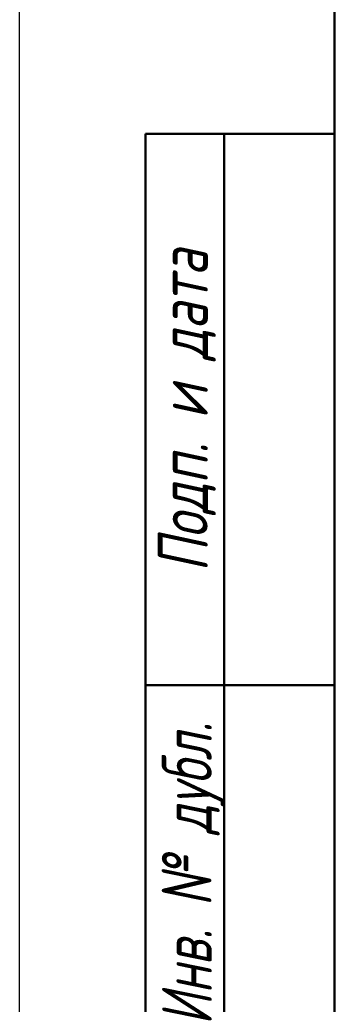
# Model space of a CAD drawing. Header units: millimetres. Extents: x -73 to 691, y -67 to 355.
# Tile 3 of 16: x 0 to 20, y 95 to 157. Entities that reach past the tile are written whole.
import ezdxf
from ezdxf.enums import TextEntityAlignment as Align

# ---------------------------------------------------------------- set-up
doc = ezdxf.new("R2010")
doc.units = ezdxf.units.MM
for name, color, linetype, lineweight in [('Кромка (ГОСТ)', 7, 'Continuous', 50), ('Обозначение (ГОСТ)', 7, 'Continuous', 25), ('Эскизная геометрия (ГОСТ)', 7, 'Continuous', 50)]:
    doc.layers.add(name, color=color, linetype=linetype, lineweight=lineweight)
doc.styles.get("Standard").update_dxf_attribs({"font": 'GOST Common Italic.ttf'})
doc.styles.add('Альтернативный текст (ГОСТ)', font='txt', dxfattribs={"width": 0.8})

# ---------------------------------------------------------------- blocks, each defined once
blk = doc.blocks.new('ГОСТ - Доп. графы 1')
at = {"layer": 'Эскизная геометрия (ГОСТ)'}
for p, q in [((-12, 0), (-12, 145)), ((-12, 145), (0, 145)), ((-7, 145), (-7, 0)), ((-12, 110), (-7, 110)), ((-7, 110), (0, 110))]:
    blk.add_line(p, q, dxfattribs=at)
at = {"layer": 'Обозначение (ГОСТ)', "char_height": 3.17, "attachment_point": 5, "rotation": 90, "style": 'Альтернативный текст (ГОСТ)'}
for s, insert, width in [('\\fGOST Common|b0|i1;\\H3.1700;Подп. и дата', (-9.373, 127.414), 34.76787), ('\\fGOST Common|b0|i1;\\H3.1700;Инв. № дубл.', (-8.947, 97.547), 24.84382)]:
    blk.add_mtext(s, dxfattribs=dict(at, insert=insert, width=width))
at = {"layer": 'Обозначение (ГОСТ)', "lineweight": 30, "width": 0.8, "flags": 17}
for tag, p in [('Подп._и_дата_2', (-3.532, 127.511)), ('Инв._номер_дубликата', (-3.406, 97.466)), ('Взамен_инв._номера', (-3.46, 72.529)), ('Подп._и_дата_1', (-3.422, 42.352)), ('ИНВЕНТАРНЫЙ_НОМЕР', (-3.329, 12.683))]:
    blk.add_attdef(tag, text='', height=3.17, rotation=90, dxfattribs=at).set_placement(p, align=Align.MIDDLE_CENTER)
blk = doc.blocks.new('Рамки ГОСТ_ граница 297x210')
at = {"layer": 'Кромка (ГОСТ)', "lineweight": 25}
blk.add_line((0, 0), (0, 297), dxfattribs=at)
at = {"layer": 'Кромка (ГОСТ)'}
blk.add_line((20, 292), (20, 5), dxfattribs=at)

msp = doc.modelspace()

# ---------------------------------------------------------------- block references
for name, p in [('Рамки ГОСТ_ граница 297x210', (0, 0)), ('ГОСТ - Доп. графы 1', (20, 5))]:
    msp.add_blockref(name, p)

doc.saveas('drawing.dxf')
